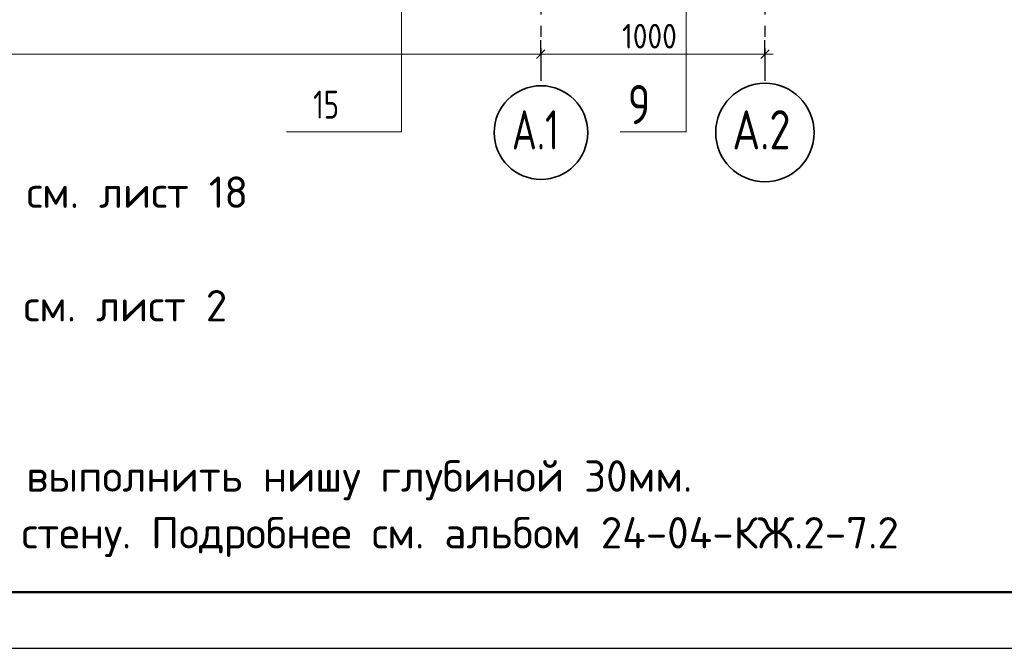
# Model space of a CAD drawing. Header units: millimetres. Extents: x 0 to 50400, y 0 to 35640.
# Tile 4 of 21: x 14196 to 24739, y 0 to 6725. Entities that reach past the tile are written whole.
import ezdxf

# ---------------------------------------------------------------- set-up
doc = ezdxf.new("R2010")
doc.units = ezdxf.units.MM
doc.linetypes.add('______5', pattern=[1320, 960, -120, 120, -120])
doc.layers.add('Standard', color=7, linetype='Continuous', lineweight=25)
doc.layers.add('Сечения символ', color=7, linetype='Continuous', lineweight=25)
doc.layers.add('Оси', color=7, linetype='______5', true_color=0x656565)
doc.styles.add('ISOCPEUR', font='txt')

msp = doc.modelspace()

# ---------------------------------------------------------------- linework, layer by layer
at = {"layer": 'Standard', "color": 7, "linetype": 'Continuous', "lineweight": -3, "transparency": 33554687}
for p, q in [((19776, 6357), (19776, 6507)), ((22176, 6357), (22176, 6507)), ((19776, 6357), (19776, 6206)), ((22176, 6357), (22176, 6206))]:
    msp.add_line(p, q, dxfattribs=at)
at = {"layer": 'Standard', "color": 7, "linetype": 'Continuous', "lineweight": 13, "transparency": 33554687}
for p, q in [((7550, 6357), (19776, 6357)), ((19776, 6357), (22176, 6357)), ((22176, 6357), (22266, 6357))]:
    msp.add_line(p, q, dxfattribs=at)
at = {"layer": 'Standard', "color": 7, "linetype": 'Continuous', "lineweight": 25, "transparency": 33554687}
for p, q in [((19731, 6312), (19821, 6402)), ((22131, 6312), (22221, 6402))]:
    msp.add_line(p, q, dxfattribs=at)
msp.add_lwpolyline([(0, 0), (50400, 0), (50400, 35640), (0, 35640), (0, 0)], close=True, dxfattribs=at)
at = {"layer": 'Standard', "color": 7, "linetype": 'Continuous', "lineweight": 50, "transparency": 33554687}
msp.add_lwpolyline([(2400, 35040), (49800, 35040), (49800, 600), (2400, 600), (2400, 35040)], close=True, dxfattribs=at)
at = {"layer": 'Оси', "color": 8, "linetype": '______5', "lineweight": -3, "transparency": 33554687}
for p, q in [((19776, 16981), (19776, 6071)), ((22176, 16981), (22176, 6071))]:
    msp.add_line(p, q, dxfattribs=at)
at = {"layer": 'Оси', "color": 7, "linetype": 'Continuous', "lineweight": 35, "transparency": 33554687}
for centre, radius in [((19778, 5518), 501), ((22176, 5518), 527)]:
    msp.add_circle(centre, radius, dxfattribs=at)
at = {"layer": 'Сечения символ', "color": 7, "linetype": 'Continuous', "lineweight": 13, "transparency": 33554687}
for points in [[(18285, 7386), (18285, 5525), (17052, 5525)], [(21333, 7386), (21333, 5525), (20625, 5525)]]:
    msp.add_lwpolyline(points, dxfattribs=at)

# ---------------------------------------------------------------- texts
at = {"layer": 'Standard', "color": 7, "linetype": 'Continuous', "lineweight": 25, "transparency": 33554687, "insert": (20646, 6417), "char_height": 264, "width": 800.28, "attachment_point": 7, "style": 'ISOCPEUR'}
msp.add_mtext('\\W0.87;1000', dxfattribs=at)
at = {"layer": 'Standard', "color": 7, "linetype": 'Continuous', "lineweight": 13, "transparency": 33554687, "insert": (3634, 5048), "char_height": 336, "width": 20485.08, "attachment_point": 1, "line_spacing_factor": 1.084337}
msp.add_mtext('\\A1;{\\fISOCPEUR|i0|b0;\\H335.999994;\\W1.000000;\\C7;1. Спецификацию элементов, ведомость деталей см. лист 18}\\P{\\fISOCPEUR|i0|b0;\\H335.999994;\\W1.000000;\\C7;Ведомость расхода стали см. лист 1.1}\\P{\\fISOCPEUR|i0|b0;\\H335.999994;\\W1.000000;\\C7;2. Опалубочный план конструкции стен подвала см. лист 2}\\P{\\fISOCPEUR|i0|b0;\\H335.999994;\\W1.000000;\\C7;3. Узлы см. лист 8}\\P{\\fISOCPEUR|i0|b0;\\H335.999994;\\W1.000000;\\C7;4. Сечения см. листы 9...12}\\P{\\fISOCPEUR|i0|b0;\\H335.999994;\\W1.000000;\\C7;5. По длине примыкания лестничной площадки выполнить нишу глубиной 30мм. }\\P{\\fISOCPEUR|i0|b0;\\H335.999994;\\W1.000000;\\C7;Арматуру лестницы установить на хим.анкера в стену. Подробнее см. альбом 24-04-КЖ.2-7.2}\\P', dxfattribs=at)
at = {"layer": 'Оси', "color": 7, "linetype": 'Continuous', "lineweight": 35, "transparency": 33554687, "char_height": 420, "attachment_point": 7, "style": 'ISOCPEUR'}
for s, insert, width in [('\\W0.71;А.1', (19466, 5336), 773.24), ('\\W0.79;А.2', (21827, 5336), 864)]:
    msp.add_mtext(s, dxfattribs=dict(at, insert=insert, width=width))
at = {"layer": 'Сечения символ', "color": 7, "linetype": 'Continuous', "lineweight": 35, "transparency": 33554687, "insert": (20708, 5607), "char_height": 420, "width": 456.98, "attachment_point": 7, "style": 'ISOCPEUR'}
msp.add_mtext('\\W0.78;9', dxfattribs=at)
at = {"layer": 'Сечения символ', "color": 7, "linetype": 'Continuous', "lineweight": 25, "transparency": 33554687, "insert": (17339, 5667), "char_height": 300, "width": 472.28, "attachment_point": 7, "style": 'ISOCPEUR'}
msp.add_mtext('\\W0.75;15', dxfattribs=at)

doc.saveas('drawing.dxf')
